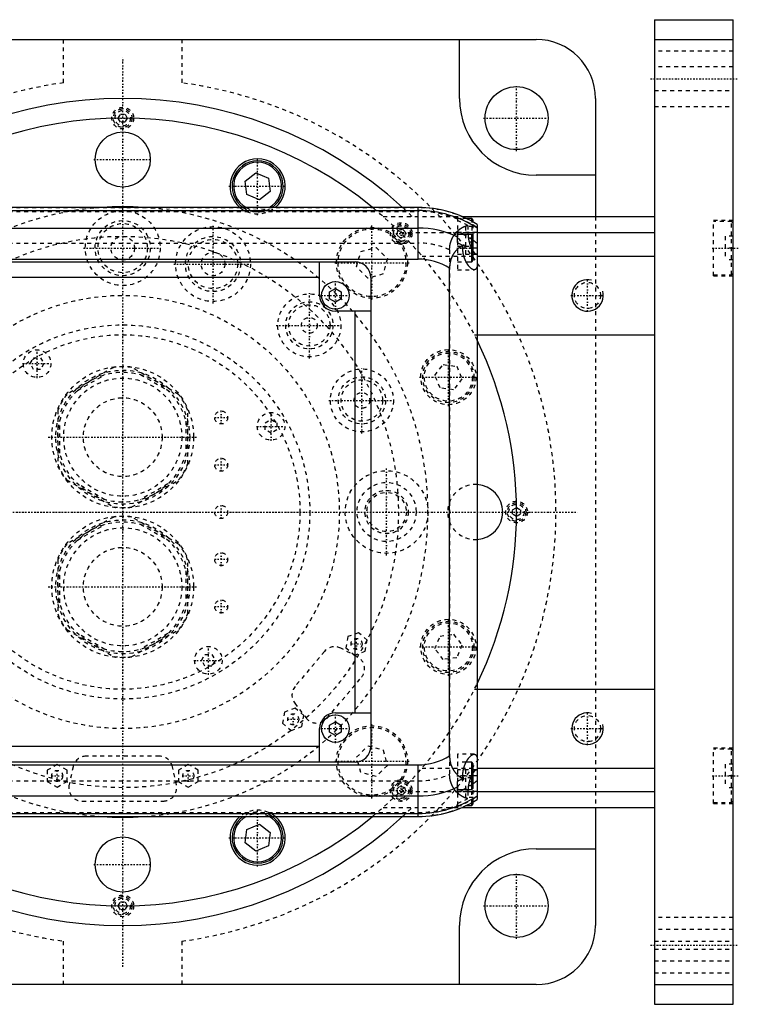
# Model space of a CAD drawing. Extents: x -705 to 156, y -125 to 125.
# Tile 9 of 9: x -26 to 156, y -125 to 125. Entities that reach past the tile are written whole.
import ezdxf

# ---------------------------------------------------------------- set-up
doc = ezdxf.new("R2010")
doc.units = 0
doc.linetypes.add('CENTER', pattern=[1.5, 0.45, -0.5, 0.05, -0.5])
doc.linetypes.add('DASHED', pattern=[2, 1, -1])
for name, color, linetype in [('AM_0', 7, 'CONTINUOUS'), ('AM_10', 7, 'CONTINUOUS'), ('AM_3', 7, 'DASHED'), ('AM_7', 7, 'CENTER')]:
    doc.layers.add(name, color=color, linetype=linetype)

msp = doc.modelspace()

# ---------------------------------------------------------------- linework, layer by layer
at = {"layer": 'AM_0', "color": 7, "linetype": 'CONTINUOUS'}
for p, q in [((135, 125), (155, 125)), ((135, 125), (135, -125)), ((155, -125), (155, 125)), ((-105, 120), (105, 120)), ((85.5, 105), (85.5, 120)), ((135, 120), (155, 120)), ((120, 105), (120, 75)), ((31.05, 84.01), (33.8, 86.12)), ((33.8, 86.12), (37, 84.8)), ((120, 85.5), (105, 85.5)), ((31.5, 80.58), (31.05, 84.01)), ((37, 84.8), (37.45, 81.36)), ((34.7, 79.25), (31.5, 80.58)), ((37.45, 81.36), (34.7, 79.25)), ((75, 77.32), (-309, 77.32)), ((-309, 76.54), (75, 76.54)), ((75, 64.2), (75, 77.32)), ((86.23, 75), (135, 75)), ((88.6, 74.5), (87.32, 74.5)), ((89, 74.1), (88.6, 74.5)), ((88.6, 73.84), (88.6, 74.5)), ((89, 73.62), (89, 74.1)), ((90, 73.02), (90, -73.02)), ((-309, 72.1), (75, 72.1)), ((85, 68.39), (85, 71.21)), ((88.6, 70.5), (85, 70.5)), ((89, 70.1), (88.6, 70.5)), ((88.6, 63.5), (88.6, 70.5)), ((89, 63.9), (89, 70.1)), ((90, 71), (135, 71)), ((86.34, 67), (86.34, 67.64)), ((90, 67), (89, 67)), ((90, 65), (135, 65)), ((-309, 64.2), (75, 64.2)), ((-71, 63.5), (59, 63.5)), ((50, 55), (50, 63.5)), ((87.2, 63.5), (88.6, 63.5)), ((88.6, 63.5), (89, 63.9)), ((83, -61.92), (83, 61.92)), ((50, 59.5), (-62, 59.5)), ((63, 59.5), (63, -59.5)), ((52.5, 55.87), (54, 56.73)), ((52.5, 54.13), (52.5, 55.87)), ((54, 56.73), (55.5, 55.87)), ((55.5, 55.87), (55.5, 54.13)), ((54, 53.27), (52.5, 54.13)), ((55.5, 54.13), (54, 53.27)), ((63, 51), (54, 51)), ((59, -51), (59, 51)), ((90, 45), (135, 45)), ((90, -45), (135, -45)), ((54, -51), (63, -51)), ((50, -63.5), (50, -55)), ((52.5, -54.13), (54, -53.27)), ((52.5, -55.87), (52.5, -54.13)), ((54, -53.27), (55.5, -54.13)), ((55.5, -54.13), (55.5, -55.87)), ((54, -56.73), (52.5, -55.87)), ((55.5, -55.87), (54, -56.73)), ((50, -59.5), (-62, -59.5)), ((-309, -64.2), (75, -64.2)), ((59, -63.5), (-71, -63.5)), ((75, -77.32), (75, -64.2)), ((88.6, -63.5), (87.2, -63.5)), ((89, -63.9), (88.6, -63.5)), ((88.6, -70.5), (88.6, -63.5)), ((89, -70.1), (89, -63.9)), ((90, -65), (135, -65)), ((86.34, -67.64), (86.34, -67)), ((90, -67), (89, -67)), ((85, -71.21), (85, -68.39)), ((-309, -72.1), (75, -72.1)), ((85, -70.5), (88.6, -70.5)), ((88.6, -70.5), (89, -70.1)), ((90, -71), (135, -71)), ((86.23, -75), (135, -75)), ((87.32, -74.5), (88.6, -74.5)), ((88.6, -74.5), (88.6, -73.84)), ((88.6, -74.5), (89, -74.1)), ((89, -74.1), (89, -73.62)), ((120, -75), (120, -105)), ((-309, -76.54), (75, -76.54)), ((-309, -77.32), (75, -77.32)), ((31.5, -80.58), (34.7, -79.25)), ((34.7, -79.25), (37.45, -81.36)), ((31.05, -84.01), (31.5, -80.58)), ((37.45, -81.36), (37, -84.8)), ((33.8, -86.12), (31.05, -84.01)), ((37, -84.8), (33.8, -86.12)), ((105, -85.5), (120, -85.5)), ((85.5, -120), (85.5, -105)), ((105, -120), (-105, -120)), ((135, -120), (155, -120)), ((135, -125), (155, -125))]:
    msp.add_line(p, q, dxfattribs=at)
for points in [[(86.34, 67.64, 0), (86.2, 67.57, 0), (85.92, 67.42, 0), (85.64, 67.24, 0), (85.5, 67.14, 0), (85.36, 67.04, 0), (85.1, 66.82, 0), (84.84, 66.59, 0), (84.59, 66.32, 0), (84.45, 66.16, 0), (84.41, 66.11, 0), (84.37, 66.07, 0), (84.35, 66.04, 0), (84.33, 66.02, 0), (84.29, 65.97, 0), (84.25, 65.92, 0), (84.21, 65.87, 0), (84.17, 65.81, 0), (84.14, 65.76, 0), (84.12, 65.73, 0), (84.1, 65.71, 0), (84.06, 65.65, 0), (84.03, 65.6, 0), (84.01, 65.57, 0), (83.99, 65.54, 0), (83.96, 65.49, 0), (83.92, 65.43, 0), (83.9, 65.4, 0), (83.89, 65.38, 0), (83.85, 65.32, 0), (83.82, 65.26, 0), (83.79, 65.2, 0), (83.75, 65.14, 0), (83.72, 65.08, 0), (83.71, 65.05, 0), (83.69, 65.02, 0), (83.66, 64.96, 0), (83.63, 64.9, 0), (83.6, 64.83, 0), (83.57, 64.77, 0), (83.54, 64.71, 0), (83.53, 64.68, 0), (83.52, 64.64, 0), (83.49, 64.58, 0), (83.46, 64.52, 0), (83.44, 64.45, 0), (83.41, 64.39, 0), (83.39, 64.32, 0), (83.38, 64.29, 0), (83.37, 64.25, 0), (83.34, 64.19, 0), (83.32, 64.12, 0), (83.3, 64.05, 0), (83.28, 63.98, 0), (83.26, 63.92, 0), (83.25, 63.88, 0), (83.24, 63.85, 0), (83.22, 63.78, 0), (83.2, 63.71, 0), (83.19, 63.64, 0), (83.17, 63.57, 0), (83.16, 63.5, 0), (83.15, 63.46, 0), (83.14, 63.43, 0), (83.13, 63.36, 0), (83.11, 63.28, 0), (83.11, 63.25, 0), (83.1, 63.21, 0), (83.09, 63.14, 0), (83.08, 63.07, 0), (83.07, 63.03, 0), (83.07, 62.99, 0), (83.06, 62.92, 0), (83.05, 62.85, 0), (83.04, 62.77, 0), (83.04, 62.7, 0), (83.03, 62.63, 0), (83.03, 62.59, 0), (83.02, 62.55, 0), (83.02, 62.48, 0), (83.01, 62.41, 0), (83, 62.15, 0), (83, 61.92, 0)], [(89.23, 61.5, 0), (89.22, 61.5, 0), (89.19, 61.5, 0), (89.16, 61.5, 0), (89.15, 61.5, 0), (89.14, 61.51, 0), (89.11, 61.51, 0), (89.08, 61.52, 0), (89.05, 61.52, 0), (89.02, 61.53, 0), (88.99, 61.54, 0), (88.98, 61.54, 0), (88.96, 61.55, 0), (88.93, 61.56, 0), (88.9, 61.57, 0), (88.87, 61.59, 0), (88.84, 61.6, 0), (88.81, 61.62, 0), (88.79, 61.63, 0), (88.78, 61.63, 0), (88.74, 61.65, 0), (88.71, 61.67, 0), (88.69, 61.68, 0), (88.68, 61.69, 0), (88.64, 61.71, 0), (88.61, 61.74, 0), (88.59, 61.75, 0), (88.58, 61.76, 0), (88.54, 61.78, 0), (88.51, 61.81, 0), (88.48, 61.84, 0), (88.44, 61.86, 0), (88.41, 61.89, 0), (88.39, 61.91, 0), (88.37, 61.92, 0), (88.34, 61.96, 0), (88.3, 61.99, 0), (88.27, 62.02, 0), (88.23, 62.05, 0), (88.2, 62.09, 0), (88.18, 62.11, 0), (88.16, 62.13, 0), (88.13, 62.16, 0), (88.09, 62.2, 0), (88.05, 62.24, 0), (88.02, 62.28, 0), (87.98, 62.32, 0), (87.97, 62.34, 0), (87.95, 62.36, 0), (87.91, 62.41, 0), (87.88, 62.45, 0), (87.84, 62.49, 0), (87.81, 62.54, 0), (87.77, 62.59, 0), (87.76, 62.61, 0), (87.74, 62.63, 0), (87.7, 62.68, 0), (87.67, 62.73, 0), (87.64, 62.78, 0), (87.6, 62.83, 0), (87.57, 62.88, 0), (87.55, 62.9, 0), (87.53, 62.93, 0), (87.5, 62.98, 0), (87.47, 63.03, 0), (87.45, 63.06, 0), (87.44, 63.09, 0), (87.4, 63.14, 0), (87.37, 63.19, 0), (87.36, 63.22, 0), (87.34, 63.25, 0), (87.31, 63.3, 0), (87.28, 63.36, 0), (87.24, 63.42, 0), (87.21, 63.48, 0), (87.18, 63.54, 0), (87.17, 63.57, 0), (87.15, 63.6, 0), (87.12, 63.66, 0), (87.09, 63.72, 0), (87.06, 63.79, 0), (87.03, 63.85, 0), (87, 63.92, 0), (86.98, 63.95, 0), (86.97, 63.99, 0), (86.94, 64.05, 0), (86.91, 64.12, 0), (86.88, 64.19, 0), (86.86, 64.26, 0), (86.83, 64.33, 0), (86.82, 64.37, 0), (86.8, 64.41, 0), (86.78, 64.48, 0), (86.75, 64.55, 0), (86.73, 64.63, 0), (86.7, 64.7, 0), (86.68, 64.78, 0), (86.67, 64.81, 0), (86.65, 64.85, 0), (86.63, 64.93, 0), (86.61, 65.01, 0), (86.59, 65.08, 0), (86.57, 65.16, 0), (86.55, 65.24, 0), (86.54, 65.28, 0), (86.53, 65.32, 0), (86.51, 65.4, 0), (86.49, 65.48, 0), (86.49, 65.52, 0), (86.48, 65.56, 0), (86.46, 65.64, 0), (86.45, 65.72, 0), (86.44, 65.77, 0), (86.43, 65.81, 0), (86.42, 65.89, 0), (86.41, 65.97, 0), (86.4, 66.05, 0), (86.39, 66.13, 0), (86.38, 66.22, 0), (86.37, 66.26, 0), (86.37, 66.3, 0), (86.36, 66.38, 0), (86.36, 66.47, 0), (86.35, 66.55, 0), (86.35, 66.63, 0), (86.34, 66.71, 0), (86.34, 66.75, 0), (86.34, 66.8, 0), (86.34, 66.88, 0), (86.34, 66.96, 0), (86.34, 67, 0)], [(90, 62.39, 0), (89.99, 62.34, 0), (89.96, 62.25, 0), (89.93, 62.16, 0), (89.91, 62.12, 0), (89.9, 62.08, 0), (89.86, 62, 0), (89.83, 61.93, 0), (89.79, 61.86, 0), (89.75, 61.8, 0), (89.71, 61.74, 0), (89.69, 61.72, 0), (89.66, 61.69, 0), (89.62, 61.65, 0), (89.57, 61.61, 0), (89.52, 61.58, 0), (89.47, 61.55, 0), (89.42, 61.53, 0), (89.39, 61.52, 0), (89.37, 61.52, 0), (89.31, 61.51, 0), (89.26, 61.5, 0), (89.23, 61.5, 0)], [(83, -61.92, 0), (83, -62.15, 0), (83.01, -62.41, 0), (83.02, -62.48, 0), (83.02, -62.55, 0), (83.03, -62.59, 0), (83.03, -62.63, 0), (83.04, -62.7, 0), (83.04, -62.77, 0), (83.05, -62.85, 0), (83.06, -62.92, 0), (83.07, -62.99, 0), (83.07, -63.03, 0), (83.08, -63.07, 0), (83.09, -63.14, 0), (83.1, -63.21, 0), (83.11, -63.25, 0), (83.11, -63.28, 0), (83.13, -63.36, 0), (83.14, -63.43, 0), (83.15, -63.46, 0), (83.16, -63.5, 0), (83.17, -63.57, 0), (83.19, -63.64, 0), (83.21, -63.71, 0), (83.22, -63.78, 0), (83.24, -63.86, 0), (83.25, -63.89, 0), (83.26, -63.93, 0), (83.28, -63.99, 0), (83.3, -64.06, 0), (83.32, -64.13, 0), (83.35, -64.2, 0), (83.37, -64.27, 0), (83.38, -64.3, 0), (83.39, -64.33, 0), (83.42, -64.4, 0), (83.44, -64.47, 0), (83.47, -64.53, 0), (83.49, -64.6, 0), (83.52, -64.66, 0), (83.54, -64.69, 0), (83.55, -64.72, 0), (83.58, -64.79, 0), (83.61, -64.85, 0), (83.64, -64.91, 0), (83.67, -64.97, 0), (83.7, -65.03, 0), (83.71, -65.06, 0), (83.73, -65.09, 0), (83.76, -65.15, 0), (83.79, -65.21, 0), (83.83, -65.27, 0), (83.86, -65.33, 0), (83.89, -65.39, 0), (83.91, -65.42, 0), (83.93, -65.45, 0), (83.96, -65.5, 0), (84, -65.56, 0), (84.02, -65.59, 0), (84.04, -65.61, 0), (84.07, -65.67, 0), (84.11, -65.72, 0), (84.13, -65.75, 0), (84.15, -65.78, 0), (84.19, -65.83, 0), (84.22, -65.88, 0), (84.26, -65.93, 0), (84.3, -65.98, 0), (84.34, -66.03, 0), (84.36, -66.06, 0), (84.38, -66.08, 0), (84.42, -66.13, 0), (84.46, -66.18, 0), (84.6, -66.34, 0), (84.86, -66.6, 0), (85.11, -66.84, 0), (85.38, -67.05, 0), (85.51, -67.15, 0), (85.65, -67.25, 0), (85.92, -67.42, 0), (86.2, -67.57, 0), (86.34, -67.64, 0)], [(86.34, -67, 0), (86.34, -66.96, 0), (86.34, -66.88, 0), (86.34, -66.8, 0), (86.34, -66.75, 0), (86.34, -66.71, 0), (86.35, -66.63, 0), (86.35, -66.55, 0), (86.36, -66.47, 0), (86.36, -66.38, 0), (86.37, -66.3, 0), (86.37, -66.26, 0), (86.38, -66.22, 0), (86.39, -66.13, 0), (86.4, -66.05, 0), (86.41, -65.97, 0), (86.42, -65.89, 0), (86.43, -65.81, 0), (86.44, -65.77, 0), (86.45, -65.72, 0), (86.46, -65.64, 0), (86.48, -65.56, 0), (86.49, -65.52, 0), (86.49, -65.48, 0), (86.51, -65.4, 0), (86.53, -65.32, 0), (86.54, -65.28, 0), (86.55, -65.24, 0), (86.57, -65.16, 0), (86.59, -65.08, 0), (86.61, -65.01, 0), (86.63, -64.93, 0), (86.65, -64.85, 0), (86.67, -64.81, 0), (86.68, -64.78, 0), (86.7, -64.7, 0), (86.73, -64.63, 0), (86.75, -64.55, 0), (86.78, -64.48, 0), (86.8, -64.41, 0), (86.82, -64.37, 0), (86.83, -64.33, 0), (86.86, -64.26, 0), (86.88, -64.19, 0), (86.91, -64.12, 0), (86.94, -64.05, 0), (86.97, -63.99, 0), (86.98, -63.95, 0), (87, -63.92, 0), (87.03, -63.85, 0), (87.06, -63.79, 0), (87.09, -63.72, 0), (87.12, -63.66, 0), (87.15, -63.6, 0), (87.17, -63.57, 0), (87.18, -63.54, 0), (87.21, -63.48, 0), (87.24, -63.42, 0), (87.28, -63.36, 0), (87.31, -63.3, 0), (87.34, -63.25, 0), (87.36, -63.22, 0), (87.37, -63.19, 0), (87.4, -63.14, 0), (87.44, -63.09, 0), (87.45, -63.06, 0), (87.47, -63.03, 0), (87.5, -62.98, 0), (87.53, -62.93, 0), (87.55, -62.9, 0), (87.57, -62.88, 0), (87.6, -62.83, 0), (87.64, -62.78, 0), (87.67, -62.73, 0), (87.7, -62.68, 0), (87.74, -62.63, 0), (87.76, -62.61, 0), (87.77, -62.59, 0), (87.81, -62.54, 0), (87.84, -62.49, 0), (87.88, -62.45, 0), (87.91, -62.41, 0), (87.95, -62.36, 0), (87.97, -62.34, 0), (87.98, -62.32, 0), (88.02, -62.28, 0), (88.05, -62.24, 0), (88.09, -62.2, 0), (88.13, -62.16, 0), (88.16, -62.13, 0), (88.18, -62.11, 0), (88.2, -62.09, 0), (88.23, -62.05, 0), (88.27, -62.02, 0), (88.3, -61.99, 0), (88.34, -61.96, 0), (88.37, -61.92, 0), (88.39, -61.91, 0), (88.41, -61.89, 0), (88.44, -61.86, 0), (88.48, -61.84, 0), (88.51, -61.81, 0), (88.54, -61.78, 0), (88.58, -61.76, 0), (88.59, -61.75, 0), (88.61, -61.74, 0), (88.64, -61.71, 0), (88.68, -61.69, 0), (88.69, -61.68, 0), (88.71, -61.67, 0), (88.74, -61.65, 0), (88.78, -61.63, 0), (88.79, -61.63, 0), (88.81, -61.62, 0), (88.84, -61.6, 0), (88.87, -61.59, 0), (88.9, -61.57, 0), (88.93, -61.56, 0), (88.96, -61.55, 0), (88.98, -61.54, 0), (88.99, -61.54, 0), (89.02, -61.53, 0), (89.05, -61.52, 0), (89.08, -61.52, 0), (89.11, -61.51, 0), (89.14, -61.51, 0), (89.15, -61.5, 0), (89.16, -61.5, 0), (89.19, -61.5, 0), (89.22, -61.5, 0), (89.23, -61.5, 0)], [(89.23, -61.5, 0), (89.26, -61.5, 0), (89.31, -61.51, 0), (89.37, -61.52, 0), (89.39, -61.52, 0), (89.42, -61.53, 0), (89.47, -61.55, 0), (89.52, -61.58, 0), (89.57, -61.61, 0), (89.62, -61.65, 0), (89.66, -61.69, 0), (89.69, -61.72, 0), (89.71, -61.74, 0), (89.75, -61.8, 0), (89.79, -61.86, 0), (89.83, -61.93, 0), (89.86, -62, 0), (89.9, -62.08, 0), (89.91, -62.12, 0), (89.93, -62.16, 0), (89.96, -62.25, 0), (89.99, -62.34, 0), (90, -62.39, 0)]]:
    msp.add_polyline3d(points, dxfattribs=at)
for centre, radius in [((100, 100), 8), ((0, 89.5), 7), ((54, 55), 3.5), ((54, -55), 3.5), ((0, -89.5), 7), ((100, -100), 8)]:
    msp.add_circle(centre, radius, dxfattribs=at)
for centre, radius, start, end in [((105, 105), 15, 0, 90), ((0, 0), 105, 47.424, 132.576), ((105, 105), 19.5, 180, 270), ((0, 0), 100, 50.6421, 129.3579), ((34.25, 82.69), 7, 309.9375, 230.0625), ((34.25, 82.69), 6.5, 304.3378, 235.6622), ((34.25, 82.69), 6.1, 298.3731, 241.6269), ((0, 0), 77.5, 86.0942, 93.9058), ((75, 49), 28.32, 58.0174, 90), ((75, 49), 27.54, 57.0038, 90), ((75, 49), 23.1, 64.3441, 90), ((75, 49), 24.36, 61.9547, 65.7637), ((75, 49), 21.81, 58.6873, 62.7152), ((75, 49), 24.36, 51.9935, 54.9213), ((59, 59.5), 4, 0, 90), ((75, 49), 15.2, 58.2431, 90), ((54, 55), 4, 180, 270), ((0, 0), 100, 334.1581, 25.8419), ((89.5, 0), 7, 274.096, 85.904), ((54, -55), 4, 90, 180), ((59, -59.5), 4, 270, 0), ((75, -49), 15.2, 270, 301.7569), ((75, -49), 23.1, 270, 295.6559), ((75, -49), 21.81, 297.2848, 301.3127), ((75, -49), 24.36, 305.0787, 308.0065), ((75, -49), 27.54, 270, 302.9962), ((75, -49), 24.36, 294.2363, 298.0453), ((75, -49), 28.32, 270, 301.9826), ((0, 0), 105, 227.424, 312.576), ((0, 0), 100, 230.6421, 309.3579), ((0, 0), 77.5, 266.0942, 273.9058), ((34.25, -82.69), 7, 129.9375, 50.0625), ((34.25, -82.69), 6.5, 124.3378, 55.6622), ((34.25, -82.69), 6.1, 118.3731, 61.6269), ((105, -105), 19.5, 90, 180), ((105, -105), 15, 270, 0)]:
    msp.add_arc(centre, radius, start, end, dxfattribs=at)
at = {"layer": 'AM_10', "color": 7, "linetype": 'CONTINUOUS'}
for centre in [(118, 55), (118, -55)]:
    msp.add_arc(centre, 4, 75, 15, dxfattribs=at)
at = {"layer": 'AM_3', "color": 6, "linetype": 'DASHED'}
for p, q in [((-15, 108.97), (-15, 120)), ((15, 120), (15, 108.97)), ((155, 117), (135, 117)), ((155, 113), (135, 113)), ((135, 107), (155, 107)), ((135, 103), (155, 103)), ((-1.15, 100), (-0.58, 101)), ((-0.58, 99), (-1.15, 100)), ((-0.58, 101), (0.58, 101)), ((0.58, 101), (1.15, 100)), ((1.15, 100), (0.58, 99)), ((0.58, 99), (-0.58, 99)), ((-309, 77.28), (75, 77.28)), ((-309, 76.29), (75, 76.29)), ((66.14, 75), (86.23, 75)), ((120, 75), (120, -75)), ((85, 74.75), (85, 61.5)), ((87.32, 74.5), (85, 74.5)), ((89, 72.5), (87, 72.5)), ((87, 72.5), (87, 69.5)), ((87.65, 72.74), (87.65, 71)), ((88.6, 74.5), (88.6, 70.5)), ((89, 70.1), (89, 73.62)), ((155, 74), (150, 74)), ((150, 60), (150, 74)), ((154.6, 73.75), (150, 73.75)), ((155, 73.35), (154.6, 73.75)), ((154.6, 60.25), (154.6, 73.75)), ((69.6, 70.41), (69.89, 71.53)), ((70.41, 69.6), (69.6, 70.41)), ((69.89, 71.53), (71.01, 71.83)), ((70.42, 71), (90, 71)), ((71.01, 71.83), (71.83, 71.01)), ((71.83, 71.01), (71.53, 69.89)), ((90, 71), (85, 71)), ((153, 70), (153, 64)), ((155, 70), (153, 70)), ((-309, 68.3), (75, 68.3)), ((71.53, 69.89), (70.41, 69.6)), ((85, 67.5), (88.6, 67.5)), ((89, 69.5), (87, 69.5)), ((89, 68.5), (87, 68.5)), ((87, 68.5), (87, 65.5)), ((88.6, 67.5), (89, 67.9)), ((59.38, 62.24), (60.43, 66.14)), ((60.43, 66.14), (64.33, 67.19)), ((64.33, 67.19), (67.19, 64.33)), ((75.99, 65), (90, 65)), ((83, 66.56), (83, -66.56)), ((89, 67), (85, 67)), ((85, 65.5), (89.8, 65.5)), ((155, 67), (153, 67)), ((67.19, 64.33), (66.14, 60.43)), ((85, 63.5), (87.2, 63.5)), ((155, 64), (153, 64)), ((62.24, 59.38), (59.38, 62.24)), ((66.14, 60.43), (62.24, 59.38)), ((85, 61.5), (89.23, 61.5)), ((150, 60.25), (154.6, 60.25)), ((150, 60), (155, 60)), ((154.6, 60.25), (155, 60.65)), ((89.3, 45), (90, 45)), ((-23.48, 37.67), (-22.62, 39.17)), ((-22.62, 36.17), (-23.48, 37.67)), ((-22.62, 39.17), (-20.88, 39.17)), ((-20.88, 39.17), (-20.02, 37.67)), ((-20.02, 37.67), (-20.88, 36.17)), ((-20.88, 36.17), (-22.62, 36.17)), ((-2.3, 36.73), (-14.2, 29.85)), ((14.2, 29.85), (2.3, 36.73)), ((79.25, 34.7), (81.36, 37.45)), ((81.36, 37.45), (84.8, 37)), ((84.8, 37), (86.12, 33.8)), ((-11.49, 30.84), (-4.51, 34.87)), ((4.51, 34.87), (11.49, 30.84)), ((80.58, 31.5), (79.25, 34.7)), ((86.12, 33.8), (84.01, 31.05)), ((84.01, 31.05), (80.58, 31.5)), ((-16.5, 25.88), (-16.5, 12.13)), ((16.5, 12.13), (16.5, 25.88)), ((-16, 14.97), (-16, 23.03)), ((16, 23.03), (16, 14.97)), ((36.17, 22.62), (37.67, 23.48)), ((36.17, 20.88), (36.17, 22.62)), ((37.67, 23.48), (39.17, 22.62)), ((39.17, 22.62), (39.17, 20.88)), ((37.67, 20.02), (36.17, 20.88)), ((39.17, 20.88), (37.67, 20.02)), ((-14.2, 8.15), (-2.3, 1.27)), ((2.3, 1.27), (14.2, 8.15)), ((-4.51, 3.13), (-11.49, 7.16)), ((11.49, 7.16), (4.51, 3.13)), ((99, 0.58), (100, 1.15)), ((99, -0.58), (99, 0.58)), ((100, 1.15), (101, 0.58)), ((101, 0.58), (101, -0.58)), ((-2.3, -1.27), (-14.2, -8.15)), ((14.2, -8.15), (2.3, -1.27)), ((100, -1.15), (99, -0.58)), ((101, -0.58), (100, -1.15)), ((-11.49, -7.16), (-4.51, -3.13)), ((4.51, -3.13), (11.49, -7.16)), ((-16.5, -12.12), (-16.5, -25.87)), ((16.5, -25.87), (16.5, -12.12)), ((-16, -23.03), (-16, -14.97)), ((16, -14.97), (16, -23.03)), ((-14.2, -29.85), (-2.3, -36.73)), ((2.3, -36.73), (14.2, -29.85)), ((-4.51, -34.87), (-11.49, -30.84)), ((11.49, -30.84), (4.51, -34.87)), ((57.15, -31.64), (56.65, -34.48)), ((59.86, -30.65), (57.15, -31.64)), ((62.07, -32.5), (59.86, -30.65)), ((79.25, -34.7), (80.58, -31.5)), ((80.58, -31.5), (84.01, -31.05)), ((84.01, -31.05), (86.12, -33.8)), ((59.58, -36.78), (55.41, -34.59)), ((56.65, -34.48), (58.86, -36.33)), ((61.57, -35.35), (62.07, -32.5)), ((81.36, -37.45), (79.25, -34.7)), ((86.12, -33.8), (84.8, -37)), ((20.02, -37.67), (20.88, -36.17)), ((20.88, -36.17), (22.62, -36.17)), ((22.62, -36.17), (23.48, -37.67)), ((51.22, -35.41), (43.77, -44.3)), ((58.86, -36.33), (61.57, -35.35)), ((84.8, -37), (81.36, -37.45)), ((20.88, -39.17), (20.02, -37.67)), ((22.62, -39.17), (20.88, -39.17)), ((23.48, -37.67), (22.62, -39.17)), ((51.86, -52.39), (60.6, -41.97)), ((89.3, -45), (90, -45)), ((43.79, -49.8), (41.08, -50.79)), ((43.68, -48.56), (46.56, -52.29)), ((46, -51.65), (43.79, -49.8)), ((41.08, -50.79), (40.58, -53.63)), ((45.5, -54.5), (46, -51.65)), ((40.58, -53.63), (42.79, -55.49)), ((42.79, -55.49), (45.5, -54.5)), ((59.38, -62.24), (62.24, -59.38)), ((62.24, -59.38), (66.14, -60.43)), ((155, -60), (150, -60)), ((150, -74), (150, -60)), ((9.3, -62), (-9.3, -62)), ((60.43, -66.14), (59.38, -62.24)), ((66.14, -60.43), (67.19, -64.33)), ((89.23, -61.5), (85, -61.5)), ((85, -61.5), (85, -74.75)), ((154.6, -60.25), (150, -60.25)), ((155, -60.65), (154.6, -60.25)), ((154.6, -73.75), (154.6, -60.25)), ((-16.65, -64.11), (-19.15, -65.56)), ((-14.15, -65.56), (-16.65, -64.11)), ((-12.62, -64.68), (-13.62, -69.28)), ((13.62, -69.28), (12.62, -64.68)), ((16.65, -64.11), (14.15, -65.56)), ((19.15, -65.56), (16.65, -64.11)), ((67.19, -64.33), (64.33, -67.19)), ((75.99, -65), (90, -65)), ((87.2, -63.5), (85, -63.5)), ((153, -64), (153, -70)), ((155, -64), (153, -64)), ((-19.15, -65.56), (-19.15, -68.44)), ((-14.15, -68.44), (-14.15, -65.56)), ((14.15, -65.56), (14.15, -68.44)), ((19.15, -68.44), (19.15, -65.56)), ((64.33, -67.19), (60.43, -66.14)), ((89.8, -65.5), (85, -65.5)), ((89, -67), (85, -67)), ((88.6, -67.5), (85, -67.5)), ((87, -65.5), (87, -68.5)), ((89, -67.9), (88.6, -67.5)), ((155, -67), (153, -67)), ((-309, -68.3), (75, -68.3)), ((-19.15, -68.44), (-16.65, -69.89)), ((-16.65, -69.89), (-14.15, -68.44)), ((14.15, -68.44), (16.65, -69.89)), ((16.65, -69.89), (19.15, -68.44)), ((69.6, -70.41), (70.41, -69.6)), ((70.41, -69.6), (71.53, -69.89)), ((71.53, -69.89), (71.83, -71.01)), ((89, -68.5), (87, -68.5)), ((89, -69.5), (87, -69.5)), ((87, -69.5), (87, -72.5)), ((155, -70), (153, -70)), ((69.89, -71.53), (69.6, -70.41)), ((71.01, -71.83), (69.89, -71.53)), ((70.42, -71), (90, -71)), ((71.83, -71.01), (71.01, -71.83)), ((90, -71), (85, -71)), ((89, -72.5), (87, -72.5)), ((87.65, -71), (87.65, -72.74)), ((88.6, -73.84), (88.6, -70.5)), ((89, -73.62), (89, -70.1)), ((-10.3, -73.4), (10.3, -73.4)), ((66.14, -75), (86.23, -75)), ((85, -74.5), (87.32, -74.5)), ((150, -73.75), (154.6, -73.75)), ((150, -74), (155, -74)), ((154.6, -73.75), (155, -73.35)), ((-309, -76.29), (75, -76.29)), ((-309, -77.28), (75, -77.28)), ((-1.15, -100), (-0.58, -99)), ((-0.58, -101), (-1.15, -100)), ((-0.58, -99), (0.58, -99)), ((0.58, -99), (1.15, -100)), ((1.15, -100), (0.58, -101)), ((0.58, -101), (-0.58, -101)), ((155, -103), (135, -103)), ((155, -106), (135, -106)), ((-15, -120), (-15, -108.97)), ((15, -108.97), (15, -120)), ((135, -109), (155, -109)), ((135, -111), (155, -111)), ((135, -114), (155, -114)), ((135, -117), (155, -117))]:
    msp.add_line(p, q, dxfattribs=at)
for points in [[(83, 66.56, 0), (83, 66.61, 0), (83, 66.7, 0), (83, 66.8, 0), (83.01, 66.84, 0), (83.01, 66.89, 0), (83.01, 66.98, 0), (83.02, 67.08, 0), (83.02, 67.17, 0), (83.03, 67.26, 0), (83.04, 67.35, 0), (83.05, 67.4, 0), (83.05, 67.45, 0), (83.06, 67.54, 0), (83.08, 67.63, 0), (83.09, 67.72, 0), (83.11, 67.82, 0), (83.12, 67.91, 0), (83.13, 67.95, 0), (83.14, 68, 0), (83.16, 68.09, 0), (83.18, 68.18, 0), (83.19, 68.23, 0), (83.2, 68.27, 0), (83.23, 68.36, 0), (83.25, 68.45, 0), (83.27, 68.49, 0), (83.28, 68.53, 0), (83.3, 68.62, 0), (83.33, 68.71, 0), (83.36, 68.79, 0), (83.39, 68.88, 0), (83.42, 68.96, 0), (83.44, 69, 0), (83.46, 69.04, 0), (83.49, 69.13, 0), (83.52, 69.21, 0), (83.56, 69.29, 0), (83.6, 69.37, 0), (83.63, 69.45, 0), (83.65, 69.49, 0), (83.67, 69.53, 0), (83.71, 69.6, 0), (83.75, 69.68, 0), (83.79, 69.76, 0), (83.83, 69.83, 0), (83.88, 69.91, 0), (83.9, 69.94, 0), (83.92, 69.98, 0), (83.96, 70.05, 0), (84.01, 70.12, 0), (84.06, 70.19, 0), (84.1, 70.26, 0), (84.15, 70.33, 0), (84.17, 70.37, 0), (84.2, 70.4, 0), (84.25, 70.47, 0), (84.29, 70.53, 0), (84.34, 70.6, 0), (84.39, 70.66, 0), (84.44, 70.72, 0), (84.47, 70.75, 0), (84.49, 70.78, 0), (84.54, 70.84, 0), (84.6, 70.9, 0), (84.62, 70.93, 0), (84.65, 70.96, 0), (84.7, 71.02, 0), (84.75, 71.08, 0), (84.78, 71.1, 0), (84.81, 71.13, 0), (84.86, 71.19, 0), (84.91, 71.24, 0), (84.97, 71.29, 0), (85.02, 71.34, 0), (85.07, 71.4, 0), (85.1, 71.42, 0), (85.13, 71.45, 0), (85.18, 71.5, 0), (85.24, 71.54, 0), (85.29, 71.59, 0), (85.35, 71.64, 0), (85.41, 71.68, 0), (85.43, 71.71, 0), (85.46, 71.73, 0), (85.52, 71.77, 0), (85.58, 71.82, 0), (85.63, 71.86, 0), (85.69, 71.9, 0), (85.75, 71.94, 0), (85.78, 71.96, 0), (85.81, 71.98, 0), (85.86, 72.02, 0), (85.92, 72.06, 0), (85.98, 72.1, 0), (86.04, 72.13, 0), (86.1, 72.17, 0), (86.13, 72.18, 0), (86.15, 72.2, 0), (86.21, 72.24, 0), (86.27, 72.27, 0), (86.33, 72.3, 0), (86.39, 72.33, 0), (86.45, 72.36, 0), (86.48, 72.37, 0), (86.51, 72.39, 0), (86.56, 72.42, 0), (86.62, 72.44, 0), (86.65, 72.46, 0), (86.68, 72.47, 0), (86.74, 72.49, 0), (86.8, 72.52, 0), (86.83, 72.53, 0), (86.85, 72.54, 0), (86.91, 72.56, 0), (86.97, 72.58, 0), (87.02, 72.6, 0), (87.08, 72.62, 0), (87.14, 72.63, 0), (87.16, 72.64, 0), (87.19, 72.65, 0), (87.25, 72.66, 0), (87.3, 72.68, 0), (87.49, 72.72, 0), (87.65, 72.74, 0)], [(87.65, 71, 0), (87.65, 70.96, 0), (87.65, 70.88, 0), (87.65, 70.8, 0), (87.65, 70.76, 0), (87.65, 70.72, 0), (87.66, 70.64, 0), (87.66, 70.56, 0), (87.66, 70.48, 0), (87.67, 70.4, 0), (87.67, 70.32, 0), (87.68, 70.28, 0), (87.68, 70.24, 0), (87.69, 70.15, 0), (87.69, 70.07, 0), (87.7, 69.99, 0), (87.71, 69.91, 0), (87.72, 69.83, 0), (87.73, 69.79, 0), (87.73, 69.75, 0), (87.74, 69.67, 0), (87.75, 69.59, 0), (87.76, 69.55, 0), (87.77, 69.51, 0), (87.78, 69.43, 0), (87.79, 69.35, 0), (87.8, 69.31, 0), (87.81, 69.27, 0), (87.82, 69.2, 0), (87.84, 69.12, 0), (87.85, 69.04, 0), (87.87, 68.96, 0), (87.88, 68.89, 0), (87.89, 68.85, 0), (87.9, 68.81, 0), (87.92, 68.74, 0), (87.94, 68.66, 0), (87.96, 68.59, 0), (87.98, 68.52, 0), (88, 68.44, 0), (88.01, 68.41, 0), (88.02, 68.37, 0), (88.04, 68.3, 0), (88.06, 68.23, 0), (88.08, 68.16, 0), (88.1, 68.09, 0), (88.12, 68.02, 0), (88.13, 67.99, 0), (88.15, 67.95, 0), (88.17, 67.89, 0), (88.19, 67.82, 0), (88.21, 67.76, 0), (88.24, 67.69, 0), (88.26, 67.63, 0), (88.27, 67.6, 0), (88.28, 67.57, 0), (88.31, 67.51, 0), (88.33, 67.45, 0), (88.36, 67.39, 0), (88.38, 67.33, 0), (88.41, 67.28, 0), (88.42, 67.25, 0), (88.43, 67.22, 0), (88.45, 67.16, 0), (88.48, 67.11, 0), (88.49, 67.08, 0), (88.5, 67.06, 0), (88.53, 67, 0), (88.55, 66.95, 0), (88.57, 66.93, 0), (88.58, 66.9, 0), (88.6, 66.85, 0), (88.63, 66.8, 0), (88.66, 66.75, 0), (88.68, 66.7, 0), (88.71, 66.65, 0), (88.72, 66.63, 0), (88.73, 66.6, 0), (88.76, 66.56, 0), (88.79, 66.51, 0), (88.81, 66.47, 0), (88.84, 66.42, 0), (88.87, 66.38, 0), (88.88, 66.36, 0), (88.89, 66.34, 0), (88.92, 66.29, 0), (88.95, 66.25, 0), (88.97, 66.21, 0), (89, 66.17, 0), (89.03, 66.14, 0), (89.04, 66.12, 0), (89.05, 66.1, 0), (89.08, 66.06, 0), (89.11, 66.03, 0), (89.13, 66, 0), (89.16, 65.96, 0), (89.18, 65.93, 0), (89.2, 65.92, 0), (89.21, 65.9, 0), (89.24, 65.87, 0), (89.26, 65.84, 0), (89.29, 65.81, 0), (89.31, 65.79, 0), (89.34, 65.76, 0), (89.35, 65.75, 0), (89.36, 65.74, 0), (89.39, 65.72, 0), (89.41, 65.69, 0), (89.42, 65.68, 0), (89.43, 65.67, 0), (89.46, 65.65, 0), (89.48, 65.64, 0), (89.49, 65.63, 0), (89.5, 65.62, 0), (89.53, 65.6, 0), (89.55, 65.59, 0), (89.57, 65.57, 0), (89.59, 65.56, 0), (89.61, 65.55, 0), (89.62, 65.55, 0), (89.63, 65.54, 0), (89.66, 65.53, 0), (89.68, 65.52, 0), (89.7, 65.52, 0), (89.71, 65.51, 0), (89.73, 65.51, 0), (89.74, 65.5, 0), (89.75, 65.5, 0), (89.77, 65.5, 0), (89.79, 65.5, 0), (89.8, 65.5, 0)], [(89.8, 65.5, 0), (89.84, 65.5, 0), (89.9, 65.52, 0), (89.97, 65.56, 0), (90, 65.59, 0)], [(87.65, -72.74, 0), (87.62, -72.74, 0), (87.57, -72.73, 0), (87.52, -72.72, 0), (87.49, -72.72, 0), (87.46, -72.71, 0), (87.41, -72.7, 0), (87.35, -72.69, 0), (87.3, -72.68, 0), (87.24, -72.66, 0), (87.19, -72.65, 0), (87.16, -72.64, 0), (87.13, -72.63, 0), (87.07, -72.61, 0), (87.02, -72.6, 0), (86.96, -72.58, 0), (86.9, -72.56, 0), (86.85, -72.54, 0), (86.82, -72.52, 0), (86.79, -72.51, 0), (86.73, -72.49, 0), (86.67, -72.46, 0), (86.64, -72.45, 0), (86.62, -72.44, 0), (86.56, -72.41, 0), (86.5, -72.39, 0), (86.47, -72.37, 0), (86.44, -72.36, 0), (86.38, -72.33, 0), (86.33, -72.3, 0), (86.27, -72.27, 0), (86.21, -72.23, 0), (86.15, -72.2, 0), (86.12, -72.18, 0), (86.1, -72.17, 0), (86.04, -72.13, 0), (85.98, -72.1, 0), (85.92, -72.06, 0), (85.87, -72.02, 0), (85.81, -71.98, 0), (85.78, -71.96, 0), (85.75, -71.94, 0), (85.69, -71.9, 0), (85.64, -71.86, 0), (85.58, -71.82, 0), (85.52, -71.78, 0), (85.47, -71.73, 0), (85.44, -71.71, 0), (85.41, -71.69, 0), (85.36, -71.64, 0), (85.3, -71.6, 0), (85.25, -71.55, 0), (85.19, -71.5, 0), (85.14, -71.45, 0), (85.11, -71.43, 0), (85.08, -71.4, 0), (85.03, -71.35, 0), (84.97, -71.3, 0), (84.92, -71.25, 0), (84.87, -71.19, 0), (84.81, -71.14, 0), (84.79, -71.11, 0), (84.76, -71.08, 0), (84.71, -71.03, 0), (84.66, -70.97, 0), (84.63, -70.94, 0), (84.6, -70.91, 0), (84.55, -70.85, 0), (84.5, -70.79, 0), (84.48, -70.76, 0), (84.45, -70.73, 0), (84.4, -70.67, 0), (84.35, -70.6, 0), (84.3, -70.54, 0), (84.25, -70.47, 0), (84.2, -70.41, 0), (84.18, -70.37, 0), (84.16, -70.34, 0), (84.11, -70.27, 0), (84.06, -70.2, 0), (84.02, -70.13, 0), (83.97, -70.06, 0), (83.93, -69.99, 0), (83.9, -69.95, 0), (83.88, -69.91, 0), (83.84, -69.84, 0), (83.8, -69.76, 0), (83.75, -69.69, 0), (83.71, -69.61, 0), (83.67, -69.53, 0), (83.66, -69.5, 0), (83.64, -69.46, 0), (83.6, -69.38, 0), (83.56, -69.3, 0), (83.53, -69.22, 0), (83.49, -69.13, 0), (83.46, -69.05, 0), (83.44, -69.01, 0), (83.43, -68.97, 0), (83.39, -68.89, 0), (83.36, -68.8, 0), (83.34, -68.72, 0), (83.31, -68.63, 0), (83.28, -68.54, 0), (83.27, -68.5, 0), (83.25, -68.46, 0), (83.23, -68.37, 0), (83.21, -68.28, 0), (83.2, -68.23, 0), (83.18, -68.19, 0), (83.16, -68.1, 0), (83.14, -68.01, 0), (83.13, -67.96, 0), (83.13, -67.91, 0), (83.11, -67.82, 0), (83.09, -67.73, 0), (83.08, -67.64, 0), (83.06, -67.55, 0), (83.05, -67.45, 0), (83.05, -67.41, 0), (83.04, -67.36, 0), (83.03, -67.27, 0), (83.02, -67.17, 0), (83.02, -67.08, 0), (83.01, -66.99, 0), (83.01, -66.89, 0), (83.01, -66.85, 0), (83, -66.8, 0), (83, -66.7, 0), (83, -66.61, 0), (83, -66.56, 0)], [(89.8, -65.5, 0), (89.79, -65.5, 0), (89.77, -65.5, 0), (89.75, -65.5, 0), (89.74, -65.5, 0), (89.73, -65.51, 0), (89.71, -65.51, 0), (89.7, -65.52, 0), (89.68, -65.52, 0), (89.66, -65.53, 0), (89.63, -65.54, 0), (89.62, -65.55, 0), (89.61, -65.55, 0), (89.59, -65.56, 0), (89.57, -65.57, 0), (89.55, -65.59, 0), (89.53, -65.6, 0), (89.5, -65.62, 0), (89.49, -65.63, 0), (89.48, -65.64, 0), (89.46, -65.65, 0), (89.43, -65.67, 0), (89.42, -65.68, 0), (89.41, -65.69, 0), (89.39, -65.72, 0), (89.36, -65.74, 0), (89.35, -65.75, 0), (89.34, -65.76, 0), (89.31, -65.79, 0), (89.29, -65.81, 0), (89.26, -65.84, 0), (89.24, -65.87, 0), (89.21, -65.9, 0), (89.2, -65.92, 0), (89.18, -65.93, 0), (89.16, -65.96, 0), (89.13, -66, 0), (89.11, -66.03, 0), (89.08, -66.06, 0), (89.05, -66.1, 0), (89.04, -66.12, 0), (89.03, -66.14, 0), (89, -66.17, 0), (88.97, -66.21, 0), (88.95, -66.25, 0), (88.92, -66.29, 0), (88.89, -66.34, 0), (88.88, -66.36, 0), (88.87, -66.38, 0), (88.84, -66.42, 0), (88.81, -66.47, 0), (88.79, -66.51, 0), (88.76, -66.56, 0), (88.73, -66.6, 0), (88.72, -66.63, 0), (88.71, -66.65, 0), (88.68, -66.7, 0), (88.66, -66.75, 0), (88.63, -66.8, 0), (88.6, -66.85, 0), (88.58, -66.9, 0), (88.57, -66.93, 0), (88.55, -66.95, 0), (88.53, -67, 0), (88.5, -67.06, 0), (88.49, -67.08, 0), (88.48, -67.11, 0), (88.45, -67.16, 0), (88.43, -67.22, 0), (88.42, -67.25, 0), (88.41, -67.28, 0), (88.38, -67.33, 0), (88.36, -67.39, 0), (88.33, -67.45, 0), (88.31, -67.51, 0), (88.28, -67.57, 0), (88.27, -67.6, 0), (88.26, -67.63, 0), (88.24, -67.69, 0), (88.21, -67.76, 0), (88.19, -67.82, 0), (88.17, -67.89, 0), (88.15, -67.95, 0), (88.13, -67.99, 0), (88.12, -68.02, 0), (88.1, -68.09, 0), (88.08, -68.16, 0), (88.06, -68.23, 0), (88.04, -68.3, 0), (88.02, -68.37, 0), (88.01, -68.41, 0), (88, -68.44, 0), (87.98, -68.52, 0), (87.96, -68.59, 0), (87.94, -68.66, 0), (87.92, -68.74, 0), (87.9, -68.81, 0), (87.89, -68.85, 0), (87.88, -68.89, 0), (87.87, -68.96, 0), (87.85, -69.04, 0), (87.84, -69.12, 0), (87.82, -69.2, 0), (87.81, -69.27, 0), (87.8, -69.31, 0), (87.79, -69.35, 0), (87.78, -69.43, 0), (87.77, -69.51, 0), (87.76, -69.55, 0), (87.75, -69.59, 0), (87.74, -69.67, 0), (87.73, -69.75, 0), (87.73, -69.79, 0), (87.72, -69.83, 0), (87.71, -69.91, 0), (87.7, -69.99, 0), (87.69, -70.07, 0), (87.69, -70.15, 0), (87.68, -70.24, 0), (87.68, -70.28, 0), (87.67, -70.32, 0), (87.67, -70.4, 0), (87.66, -70.48, 0), (87.66, -70.56, 0), (87.66, -70.64, 0), (87.65, -70.72, 0), (87.65, -70.76, 0), (87.65, -70.8, 0), (87.65, -70.88, 0), (87.65, -70.96, 0), (87.65, -71, 0)], [(90, -65.59, 0), (89.97, -65.56, 0), (89.9, -65.52, 0), (89.84, -65.5, 0), (89.8, -65.5, 0)]]:
    msp.add_polyline3d(points, dxfattribs=at)
for centre, radius in [((0, 100), 2.75), ((0, 100), 2.35), ((0, 100), 1.95), ((0, 67), 9.5), ((0, 67), 7), ((0, 67), 6.25), ((70.71, 70.71), 2.75), ((70.71, 70.71), 2.35), ((70.71, 70.71), 1.95), ((0, 0), 70), ((0, 67), 3), ((22.92, 62.96), 9.5), ((63.29, 63.29), 9), ((63.29, 63.29), 8.6), ((22.92, 62.96), 7), ((22.92, 62.96), 6.25), ((22.92, 62.96), 3), ((118, 55), 3.32), ((0, 0), 55), ((47.38, 47.38), 8), ((47.38, 47.38), 6), ((47.38, 47.38), 5.25), ((0, 0), 47.5), ((47.38, 47.38), 2), ((0, 0), 45), ((0, 0), 45), ((-21.75, 37.67), 3.5), ((82.69, 34.25), 7), ((82.69, 34.25), 6.5), ((82.69, 34.25), 6.1), ((0, 19), 18), ((0, 19), 17), ((0, 19), 16.5), ((60.72, 28.32), 8), ((0, 19), 15), ((60.72, 28.32), 6), ((60.72, 28.32), 5.25), ((60.72, 28.32), 2), ((0, 19), 10), ((25, 24), 1.65), ((37.67, 21.75), 3.5), ((25, 12), 1.65), ((67, 0), 10.5), ((67, 0), 7.5), ((67, 0), 5.5), ((67, 0), 5), ((100, 0), 2.75), ((25, 0), 1.65), ((100, 0), 2.35), ((100, 0), 1.95), ((0, -19), 18), ((0, -19), 17), ((0, -19), 16.5), ((0, -19), 15), ((0, -19), 10), ((25, -12), 1.65), ((25, -24), 1.65), ((82.69, -34.25), 7), ((82.69, -34.25), 6.5), ((82.69, -34.25), 6.1), ((59.36, -33.49), 1.4), ((21.75, -37.67), 3.5), ((43.29, -52.64), 1.4), ((118, -55), 3.32), ((63.29, -63.29), 9), ((63.29, -63.29), 8.6), ((-16.65, -67), 1.4), ((16.65, -67), 1.4), ((70.71, -70.71), 2.75), ((70.71, -70.71), 2.35), ((70.71, -70.71), 1.95), ((0, -100), 2.75), ((0, -100), 2.35), ((0, -100), 1.95)]:
    msp.add_circle(centre, radius, dxfattribs=at)
for centre, radius, start, end in [((0, 0), 110, 97.8375, 262.1625), ((0, 0), 110, 277.8375, 82.1625), ((0, 0), 77.5, 93.9058, 266.0942), ((0, 0), 77.5, 273.9058, 86.0942), ((34.25, 82.69), 7, 230.0625, 309.9375), ((34.25, 82.69), 6.5, 235.6622, 304.3378), ((34.25, 82.69), 6.1, 241.6269, 298.3731), ((0, 0), 100, 25.8419, 50.6421), ((0, 0), 105, 45.5847, 47.424), ((75, 49), 28.28, 57.9645, 90), ((75, 49), 27.29, 68.5078, 90), ((75, 49), 27.62, 57.1102, 68.7759), ((75, 49), 26.9, 61.9504, 68.176), ((75, 49), 24.36, 54.9213, 61.9547), ((75, 49), 19.3, 65.5117, 90), ((0, 19), 17.87, 82.6199, 97.3801), ((0, 19), 17.87, 142.6199, 157.3801), ((0, 19), 17.87, 22.6199, 37.3801), ((0, 19), 17.88, 202.6199, 217.3801), ((0, 19), 17.87, 322.6199, 337.3801), ((89.5, 0), 7, 85.904, 274.096), ((0, 19), 17.87, 262.6199, 277.3801), ((0, -19), 17.87, 82.6199, 97.3801), ((0, -19), 17.87, 142.6199, 157.3801), ((0, -19), 17.88, 22.6199, 37.3801), ((0, -19), 17.88, 202.6199, 217.3801), ((0, -19), 17.88, 322.6199, 337.3801), ((53.83, -37.6), 3.4, 62.2648, 140), ((0, -19), 17.87, 262.6199, 277.3801), ((57.99, -39.79), 3.4, 320, 62.2648), ((46.37, -46.48), 3.4, 140, 217.7352), ((0, 0), 100, 309.3579, 334.1581), ((49.25, -50.2), 3.4, 217.7352, 320), ((-9.3, -65.4), 3.4, 90, 167.7352), ((9.3, -65.4), 3.4, 12.2648, 90), ((75, -49), 19.3, 270, 294.4883), ((-10.3, -70), 3.4, 167.7352, 270), ((10.3, -70), 3.4, 270, 12.2648), ((75, -49), 24.36, 298.0453, 305.0787), ((75, -49), 27.62, 291.2241, 302.8898), ((0, 0), 105, 312.576, 314.4153), ((75, -49), 28.28, 270, 302.0355), ((75, -49), 27.29, 270, 291.4922), ((75, -49), 26.9, 291.824, 298.0496), ((34.25, -82.69), 7, 50.0625, 129.9375), ((34.25, -82.69), 6.5, 55.6622, 124.3378), ((34.25, -82.69), 6.1, 61.6269, 118.3731)]:
    msp.add_arc(centre, radius, start, end, dxfattribs=at)
at = {"layer": 'AM_7', "color": 4, "linetype": 'CENTER'}
for p, q in [((0, -115.5), (0, 115.5)), ((134, 110), (156, 110)), ((100, 91.6), (100, 108.4)), ((-2.89, 100), (2.89, 100)), ((91.6, 100), (108.4, 100)), ((34.25, 75.34), (34.25, 90.04)), ((-7.35, 89.5), (7.35, 89.5)), ((26.9, 82.69), (41.6, 82.69)), ((22.92, 52.98), (22.92, 72.93)), ((63.29, 53.84), (63.29, 72.74)), ((70.71, 67.82), (70.71, 73.6)), ((67.82, 70.71), (73.6, 70.71)), ((84.8, 71), (89.2, 71)), ((-9.97, 67), (9.97, 67)), ((84.8, 67), (89.2, 67)), ((149.7, 67), (156.3, 67)), ((12.94, 62.96), (32.89, 62.96)), ((53.84, 63.29), (72.74, 63.29)), ((54, 51.33), (54, 58.68)), ((118, 50.8), (118, 59.2)), ((47.38, 38.98), (47.38, 55.78)), ((50.33, 55), (57.67, 55)), ((113.8, 55), (122.2, 55)), ((0, -47.25), (0, 47.25)), ((38.98, 47.38), (55.78, 47.38)), ((-21.75, 34), (-21.75, 41.35)), ((82.69, 26.9), (82.69, 41.6)), ((-25.43, 37.67), (-18.08, 37.67)), ((60.72, 19.92), (60.72, 36.72)), ((75.34, 34.25), (90.04, 34.25)), ((52.32, 28.32), (69.12, 28.32)), ((25, 22.27), (25, 25.73)), ((37.67, 18.07), (37.67, 25.43)), ((23.27, 24), (26.73, 24)), ((34, 21.75), (41.35, 21.75)), ((-18.9, 19), (18.9, 19)), ((25, 10.27), (25, 13.73)), ((23.27, 12), (26.73, 12)), ((67, -11.02), (67, 11.03)), ((100, -2.89), (100, 2.89)), ((-47.25, 0), (47.25, 0)), ((25, -1.73), (25, 1.73)), ((-115.5, 0), (115.5, 0)), ((23.27, -12), (26.73, -12)), ((25, -13.73), (25, -10.27)), ((-18.9, -19), (18.9, -19)), ((25, -25.73), (25, -22.27)), ((23.27, -24), (26.73, -24)), ((82.69, -41.6), (82.69, -26.9)), ((59.36, -34.96), (59.36, -32.02)), ((21.75, -41.35), (21.75, -34)), ((57.89, -33.49), (60.83, -33.49)), ((75.34, -34.25), (90.04, -34.25)), ((18.07, -37.67), (25.43, -37.67)), ((43.29, -54.11), (43.29, -51.17)), ((54, -58.67), (54, -51.32)), ((118, -59.2), (118, -50.8)), ((41.82, -52.64), (44.76, -52.64)), ((50.33, -55), (57.67, -55)), ((63.29, -72.74), (63.29, -53.84)), ((113.8, -55), (122.2, -55)), ((53.84, -63.29), (72.74, -63.29)), ((-18.12, -67), (-15.18, -67)), ((-16.65, -68.47), (-16.65, -65.53)), ((15.18, -67), (18.12, -67)), ((16.65, -68.47), (16.65, -65.53)), ((84.8, -67), (89.2, -67)), ((149.7, -67), (156.3, -67)), ((70.71, -73.6), (70.71, -67.82)), ((67.82, -70.71), (73.6, -70.71)), ((84.8, -71), (89.2, -71)), ((34.25, -90.04), (34.25, -75.34)), ((26.9, -82.69), (41.6, -82.69)), ((-7.35, -89.5), (7.35, -89.5)), ((100, -108.4), (100, -91.6)), ((-2.89, -100), (2.89, -100)), ((91.6, -100), (108.4, -100)), ((134, -110), (156, -110))]:
    msp.add_line(p, q, dxfattribs=at)

doc.saveas('drawing.dxf')
